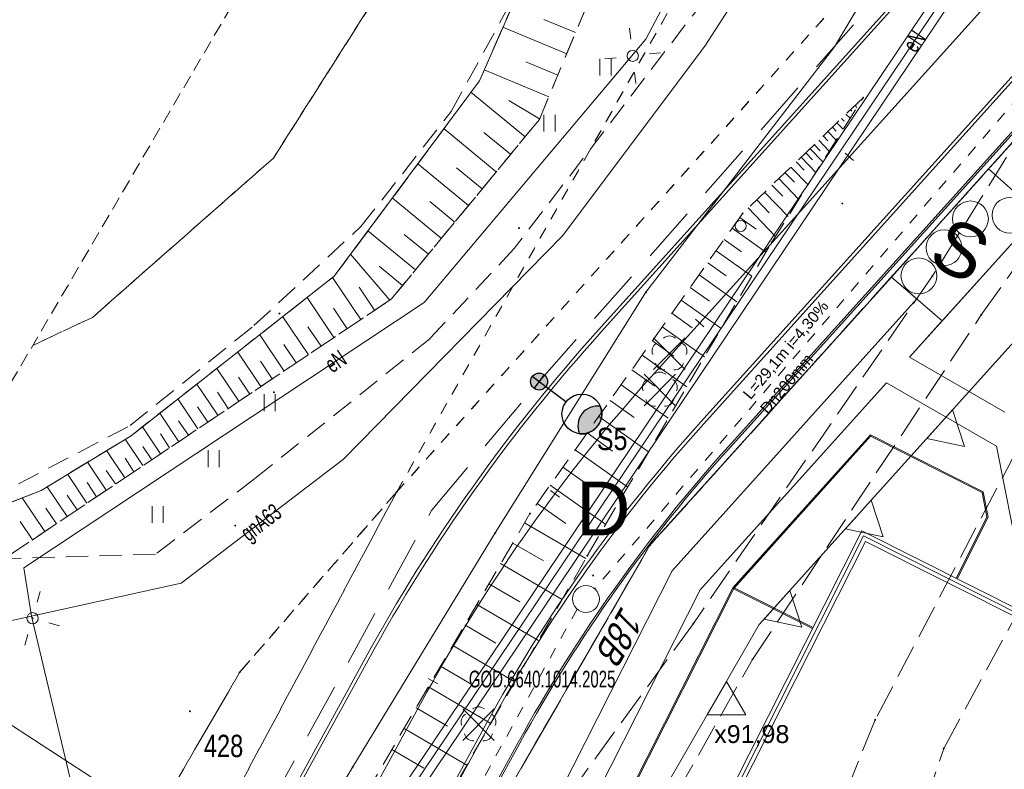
# Model space of a CAD drawing. Header units: metres. Extents: x 6541766 to 6542290, y 5894743 to 5895338.
# Tile 22 of 78: x 6541874 to 6541917, y 5895150 to 5895183. Entities that reach past the tile are written whole.
import ezdxf
from ezdxf.enums import TextEntityAlignment as Align

# ---------------------------------------------------------------- set-up
doc = ezdxf.new("R2010")
doc.units = ezdxf.units.M
for name, pattern in [('0.5_0.5', [1, 0.5, -0.5]), ('1.0_0.5', [1.5, 1, -0.5]), ('1.5_0.5', [2, 1.5, -0.5]), ('2', [0.9, 0.6, -0.3]), ('DASHED', [0.75, 0.5, -0.25]), ('egkk-500', [2, 1.5, -0.5]), ('egug-500', [1, 0.5, -0.5])]:
    doc.linetypes.add(name, pattern=pattern)
for name, color, linetype in [('000 Inne (niezydentyfikowane)', 7, 'Continuous'), ('211-numer działki ewidencyjnej', 7, 'Continuous'), ('217-kontur klasyfikacyjny', 7, 'Continuous'), ('218-kontur użytku gruntowego', 7, 'Continuous'), ('219-działka ewidencyjna', 7, 'Continuous'), ('238-Punkt adresowy', 7, 'Continuous'), ('_dr_krawężnik wystający 15x30', 214, 'Continuous'), ('_rozbiórki', 1, 'Continuous'), ('C-DROGI-SYTUACJA', 7, 'Continuous'), ('inny obiekt sportowy', 7, 'Continuous'), ('jezdnia', 7, 'Continuous'), ('ogrodzenie trwałe', 7, 'Continuous'), ('plac sportowy', 7, 'Continuous'), ('przewód elektroenergetyczny podziemny', 7, 'Continuous'), ('przewód elektroenergetyczny podziemny-Atr1', 7, 'Continuous'), ('przewód gazowy', 7, 'Continuous'), ('przewód gazowy-Atr1', 7, 'Continuous'), ('skarpa nieumocniona', 7, 'Continuous'), ('trawnik', 7, 'Continuous'), ('Zakres', 7, 'Continuous'), ('Zakres-Atr18', 7, 'Continuous')]:
    doc.layers.add(name, color=color, linetype=linetype)
for name, color, linetype, lineweight in [('_dr_obrzeże 8x30', 210, 'Continuous', 30), ('_dr_ścieki kd', 36, 'Continuous', 30), ('A-BALKONY', 7, 'Continuous', 9), ('A-BUDYNKI', 1, 'Continuous', 30), ('A-OPIS', 4, 'Continuous', 20), ('A-OZNACZENIA', 7, 'Continuous', 15), ('A-PZT', 4, 'Continuous', 9), ('A-WIDOK', 8, 'Continuous', 9), ('IE - Kable projektowane', 1, 'DASHED', 20), ('IE - podklad', 8, 'Continuous', 9), ('IE - rury ochronne', 5, 'Continuous', 9), ('IE - SŁUP', 1, 'Continuous', 30), ('IE - SŁUP 150W', 1, 'Continuous', 30)]:
    doc.layers.add(name, color=color, linetype=linetype, lineweight=lineweight)
doc.layers.add('A-ZIELŃ - PROJ -B', color=7, linetype='Continuous', lineweight=13, true_color=0x91c200)
doc.styles.add('ARIAL', font='arial.ttf')
doc.styles.add('MtXpl_Arial18', font='arial.ttf', dxfattribs={"height": 0.2})
doc.styles.add('MtXpl_Arial19', font='arial.ttf', dxfattribs={"height": 0.2})
doc.styles.add('MtXpl_Arial45', font='arial.ttf', dxfattribs={"height": 0.2})
doc.styles.add('MtXpl_Arial63', font='arial.ttf', dxfattribs={"height": 0.2})
doc.styles.add('MtXpl_Arial70', font='arial.ttf', dxfattribs={"height": 0.2})
doc.linetypes.add('902-500', pattern='A,3.75,0,[1,ksztalty.shx,S=0.5,R=0,X=0,Y=0],3.75', length=7.5)

# ---------------------------------------------------------------- blocks, each defined once
blk = doc.blocks.new('blok - sanitarne pzt chelmza ng')
at = {"layer": '_dr_ścieki kd', "linetype": '0.5_0.5', "lineweight": 9}
for p, q in [((6542418.155, 5895179.911), (6542399.189, 5895157.884)), ((6542398.406, 5895156.975), (6542384.905, 5895132.556))]:
    blk.add_line(p, q, dxfattribs=at)
at = {"layer": '_dr_ścieki kd', "lineweight": 9}
blk.add_circle((6542398.798, 5895157.429), 0.6, dxfattribs=at)
at = {"layer": '_rozbiórki', "lineweight": 9}
for p, q in [((6542401.823, 5895169.097), (6542403.237, 5895167.683)), ((6542403.237, 5895169.097), (6542401.823, 5895167.683)), ((6542401.393, 5895167.477), (6542402.807, 5895166.063)), ((6542402.807, 5895167.477), (6542401.393, 5895166.063)), ((6542393.293, 5895152.517), (6542394.707, 5895151.103)), ((6542394.707, 5895152.517), (6542393.293, 5895151.103))]:
    blk.add_line(p, q, dxfattribs=at)
at = {"layer": 'przewód elektroenergetyczny podziemny', "color": 1, "linetype": 'Continuous', "lineweight": 9}
for p, q in [((6542401.47, 5895182.45), (6542416.82, 5895211.5)), ((6542389.2, 5895146.27), (6542420.41, 5895192.72)), ((6542391.58, 5895170.69), (6542401.47, 5895182.45)), ((6542373.69, 5895158.82), (6542391.58, 5895170.69)), ((6542374.03, 5895156.66), (6542373.69, 5895158.82)), ((6542376.7, 5895145.43), (6542374.03, 5895156.66)), ((6542366.536, 5895156.059), (6542381.79, 5895146.18))]:
    blk.add_line(p, q, dxfattribs=at)
at = {"layer": 'przewód gazowy', "color": 52, "linetype": 'Continuous', "lineweight": 9}
for p, q in [((6542404.11, 5895182.14), (6542411.1, 5895193.03)), ((6542397.75, 5895173.67), (6542404.11, 5895182.14)), ((6542387.97, 5895163.68), (6542397.75, 5895173.67)), ((6542380.72, 5895158.13), (6542387.97, 5895163.68)), ((6542365.812, 5895154.857), (6542380.72, 5895158.13))]:
    blk.add_line(p, q, dxfattribs=at)
at = {"layer": '_dr_ścieki kd', "linetype": '0.5_0.5', "lineweight": 9}
for s, style, p in [('L=29,1m i=4,30%', 'MtXpl_Arial18', (6542406.15, 5895166.309)), ('Dn200mm', 'MtXpl_Arial19', (6542406.917, 5895165.662))]:
    blk.add_text(s, height=0.5, rotation=49.9893, dxfattribs=dict(at, style=style)).set_placement(p)
at = {"layer": 'przewód elektroenergetyczny podziemny-Atr1', "color": 1, "lineweight": 9, "width": 0.667}
for rotation, p in [(56.103, (6542413.22, 5895182.01)), (56.103, (6542413.22, 5895182.01)), (33.564, (6542387.26, 5895167.82))]:
    blk.add_text('eN', height=0.75, rotation=rotation, dxfattribs=at).set_placement(p, align=Align.MIDDLE_LEFT)
at = {"layer": 'przewód gazowy-Atr1', "color": 40, "lineweight": 9, "width": 0.667}
blk.add_text('gnA63', height=0.75, rotation=37.435, dxfattribs=at).set_placement((6542383.51, 5895160.27), align=Align.MIDDLE_LEFT)
blk = doc.blocks.new('blok - podklad szary rfqfqw')
at = {"color": 8, "lineweight": 9}
for p, q in [((6541917.87, 5895185.315), (6541901.708, 5895167.359)), ((6541891.698, 5895153.257), (6541856.923, 5895089.868))]:
    blk.add_line(p, q, dxfattribs=at)
at = {"color": 8, "linetype": 'Continuous', "lineweight": 9}
for p, q in [((6541900.806, 5895182.455), (6541900.749, 5895182.951)), ((6541901.636, 5895181.794), (6541902.132, 5895181.85)), ((6541899.419, 5895180.829), (6541899.419, 5895181.579)), ((6541900.145, 5895181.625), (6541899.649, 5895181.569)), ((6541899.919, 5895180.829), (6541899.919, 5895181.579)), ((6541900.975, 5895180.964), (6541901.031, 5895180.468)), ((6541896.919, 5895178.329), (6541896.919, 5895179.079)), ((6541897.419, 5895178.329), (6541897.419, 5895179.079)), ((6541884.419, 5895165.829), (6541884.419, 5895166.579)), ((6541884.919, 5895165.829), (6541884.919, 5895166.579)), ((6541881.919, 5895163.329), (6541881.919, 5895164.079)), ((6541882.419, 5895163.329), (6541882.419, 5895164.079)), ((6541879.419, 5895160.829), (6541879.419, 5895161.579)), ((6541879.919, 5895160.829), (6541879.919, 5895161.579)), ((6541874.287, 5895157.29), (6541874.425, 5895157.77)), ((6541874.801, 5895156.362), (6541875.281, 5895156.224)), ((6541873.873, 5895155.848), (6541873.735, 5895155.368))]:
    blk.add_line(p, q, dxfattribs=at)
at = {"color": 8, "linetype": 'ByBlock', "lineweight": 9}
for p, q in [((6541910.749, 5895177.029), (6541910.377, 5895177.364)), ((6541904.059, 5895169.596), (6541903.687, 5895169.931)), ((6541897.616, 5895161.984), (6541897.215, 5895162.284)), ((6541892.191, 5895153.632), (6541891.755, 5895153.876))]:
    blk.add_line(p, q, dxfattribs=at)
at = {"color": 8, "linetype": 'Continuous', "lineweight": 9}
for centre in [(6541900.89, 5895181.71), (6541905.71, 5895174.11), (6541874.08, 5895156.57)]:
    blk.add_circle(centre, 0.25, dxfattribs=at)
for centre, start, end in [((6541902.53, 5895168.79), 49.272, 130.728), ((6541902.15, 5895168.514), 121.308, 202.548), ((6541902.91, 5895168.514), 337.452, 58.692), ((6541902.295, 5895168.066), 193.221, 274.871), ((6541902.765, 5895168.066), 265.129, 346.779), ((6541901.72, 5895166.894), 121.308, 202.548), ((6541902.1, 5895167.17), 49.272, 130.728), ((6541902.48, 5895166.894), 337.452, 58.692), ((6541901.865, 5895166.446), 193.221, 274.871), ((6541902.335, 5895166.446), 265.129, 346.779), ((6541893.62, 5895151.934), 121.308, 202.548), ((6541894, 5895152.21), 49.272, 130.728), ((6541894.38, 5895151.934), 337.452, 58.692), ((6541893.765, 5895151.486), 193.221, 274.871), ((6541894.235, 5895151.486), 265.129, 346.779)]:
    blk.add_arc(centre, 0.4, start, end, dxfattribs=at)
at = {"color": 8, "linetype": 'Continuous', "lineweight": 9, "extrusion": (0, 0, -1)}
for points in [[(-6541911.148, 5895179.808), (-6541911.148, 5895179.872), (-6541911.135, 5895179.84)], [(-6541911.148, 5895179.872), (-6541911.18, 5895179.795), (-6541911.18, 5895179.885)], [(-6541911.148, 5895179.872), (-6541911.148, 5895179.808), (-6541911.18, 5895179.795)], [(-6541911.18, 5895179.885), (-6541911.18, 5895179.795), (-6541911.212, 5895179.808)], [(-6541911.18, 5895179.885), (-6541911.212, 5895179.808), (-6541911.212, 5895179.872)], [(-6541911.212, 5895179.872), (-6541911.212, 5895179.808), (-6541911.225, 5895179.84)], [(-6541910.218, 5895175.078), (-6541910.218, 5895175.142), (-6541910.205, 5895175.11)], [(-6541910.218, 5895175.142), (-6541910.25, 5895175.065), (-6541910.25, 5895175.155)], [(-6541910.218, 5895175.142), (-6541910.218, 5895175.078), (-6541910.25, 5895175.065)], [(-6541910.25, 5895175.155), (-6541910.25, 5895175.065), (-6541910.282, 5895175.078)], [(-6541910.25, 5895175.155), (-6541910.282, 5895175.078), (-6541910.282, 5895175.142)], [(-6541910.282, 5895175.142), (-6541910.282, 5895175.078), (-6541910.295, 5895175.11)], [(-6541905.768, 5895174.638), (-6541905.768, 5895174.702), (-6541905.755, 5895174.67)], [(-6541905.768, 5895174.702), (-6541905.8, 5895174.625), (-6541905.8, 5895174.715)], [(-6541905.768, 5895174.702), (-6541905.768, 5895174.638), (-6541905.8, 5895174.625)], [(-6541905.8, 5895174.715), (-6541905.8, 5895174.625), (-6541905.832, 5895174.638)], [(-6541905.8, 5895174.715), (-6541905.832, 5895174.638), (-6541905.832, 5895174.702)], [(-6541905.832, 5895174.702), (-6541905.832, 5895174.638), (-6541905.845, 5895174.67)], [(-6541895.778, 5895173.978), (-6541895.778, 5895174.042), (-6541895.765, 5895174.01)], [(-6541895.778, 5895174.042), (-6541895.81, 5895173.965), (-6541895.81, 5895174.055)], [(-6541895.778, 5895174.042), (-6541895.778, 5895173.978), (-6541895.81, 5895173.965)], [(-6541895.81, 5895174.055), (-6541895.81, 5895173.965), (-6541895.842, 5895173.978)], [(-6541895.81, 5895174.055), (-6541895.842, 5895173.978), (-6541895.842, 5895174.042)], [(-6541895.842, 5895174.042), (-6541895.842, 5895173.978), (-6541895.855, 5895174.01)], [(-6541907.068, 5895173.348), (-6541907.068, 5895173.412), (-6541907.055, 5895173.38)], [(-6541907.068, 5895173.412), (-6541907.1, 5895173.335), (-6541907.1, 5895173.425)], [(-6541907.068, 5895173.412), (-6541907.068, 5895173.348), (-6541907.1, 5895173.335)], [(-6541907.1, 5895173.425), (-6541907.1, 5895173.335), (-6541907.132, 5895173.348)], [(-6541907.1, 5895173.425), (-6541907.132, 5895173.348), (-6541907.132, 5895173.412)], [(-6541907.132, 5895173.412), (-6541907.132, 5895173.348), (-6541907.145, 5895173.38)], [(-6541914.248, 5895171.838), (-6541914.248, 5895171.902), (-6541914.235, 5895171.87)], [(-6541914.248, 5895171.902), (-6541914.28, 5895171.825), (-6541914.28, 5895171.915)], [(-6541914.248, 5895171.902), (-6541914.248, 5895171.838), (-6541914.28, 5895171.825)], [(-6541914.28, 5895171.915), (-6541914.28, 5895171.825), (-6541914.312, 5895171.838)], [(-6541914.28, 5895171.915), (-6541914.312, 5895171.838), (-6541914.312, 5895171.902)], [(-6541914.312, 5895171.902), (-6541914.312, 5895171.838), (-6541914.325, 5895171.87)], [(-6541901.448, 5895171.108), (-6541901.448, 5895171.172), (-6541901.435, 5895171.14)], [(-6541901.448, 5895171.172), (-6541901.48, 5895171.095), (-6541901.48, 5895171.185)], [(-6541901.448, 5895171.172), (-6541901.448, 5895171.108), (-6541901.48, 5895171.095)], [(-6541901.48, 5895171.185), (-6541901.48, 5895171.095), (-6541901.512, 5895171.108)], [(-6541901.48, 5895171.185), (-6541901.512, 5895171.108), (-6541901.512, 5895171.172)], [(-6541901.512, 5895171.172), (-6541901.512, 5895171.108), (-6541901.525, 5895171.14)], [(-6541885.078, 5895170.158), (-6541885.078, 5895170.222), (-6541885.065, 5895170.19)], [(-6541885.078, 5895170.222), (-6541885.11, 5895170.145), (-6541885.11, 5895170.235)], [(-6541885.078, 5895170.222), (-6541885.078, 5895170.158), (-6541885.11, 5895170.145)], [(-6541885.11, 5895170.235), (-6541885.11, 5895170.145), (-6541885.142, 5895170.158)], [(-6541885.11, 5895170.235), (-6541885.142, 5895170.158), (-6541885.142, 5895170.222)], [(-6541885.142, 5895170.222), (-6541885.142, 5895170.158), (-6541885.155, 5895170.19)], [(-6541916.428, 5895170.098), (-6541916.428, 5895170.162), (-6541916.415, 5895170.13)], [(-6541916.428, 5895170.162), (-6541916.46, 5895170.085), (-6541916.46, 5895170.175)], [(-6541916.428, 5895170.162), (-6541916.428, 5895170.098), (-6541916.46, 5895170.085)], [(-6541916.46, 5895170.175), (-6541916.46, 5895170.085), (-6541916.492, 5895170.098)], [(-6541916.46, 5895170.175), (-6541916.492, 5895170.098), (-6541916.492, 5895170.162)], [(-6541916.492, 5895170.162), (-6541916.492, 5895170.098), (-6541916.505, 5895170.13)], [(-6541902.495, 5895168.355), (-6541902.495, 5895168.425), (-6541902.48, 5895168.39)], [(-6541902.495, 5895168.425), (-6541902.53, 5895168.34), (-6541902.53, 5895168.44)], [(-6541902.495, 5895168.425), (-6541902.495, 5895168.355), (-6541902.53, 5895168.34)], [(-6541902.53, 5895168.44), (-6541902.53, 5895168.34), (-6541902.565, 5895168.355)], [(-6541902.53, 5895168.44), (-6541902.565, 5895168.355), (-6541902.565, 5895168.425)], [(-6541902.565, 5895168.425), (-6541902.565, 5895168.355), (-6541902.58, 5895168.39)], [(-6541902.065, 5895166.735), (-6541902.065, 5895166.805), (-6541902.05, 5895166.77)], [(-6541902.065, 5895166.805), (-6541902.1, 5895166.72), (-6541902.1, 5895166.82)], [(-6541902.065, 5895166.805), (-6541902.065, 5895166.735), (-6541902.1, 5895166.72)], [(-6541902.1, 5895166.82), (-6541902.1, 5895166.72), (-6541902.135, 5895166.735)], [(-6541902.1, 5895166.82), (-6541902.135, 5895166.735), (-6541902.135, 5895166.805)], [(-6541902.135, 5895166.805), (-6541902.135, 5895166.735), (-6541902.15, 5895166.77)], [(-6541884.828, 5895166.638), (-6541884.828, 5895166.702), (-6541884.815, 5895166.67)], [(-6541884.828, 5895166.702), (-6541884.86, 5895166.625), (-6541884.86, 5895166.715)], [(-6541884.828, 5895166.702), (-6541884.828, 5895166.638), (-6541884.86, 5895166.625)], [(-6541884.86, 5895166.715), (-6541884.86, 5895166.625), (-6541884.892, 5895166.638)], [(-6541884.86, 5895166.715), (-6541884.892, 5895166.638), (-6541884.892, 5895166.702)], [(-6541884.892, 5895166.702), (-6541884.892, 5895166.638), (-6541884.905, 5895166.67)], [(-6541890.318, 5895162.188), (-6541890.318, 5895162.252), (-6541890.305, 5895162.22)], [(-6541890.318, 5895162.252), (-6541890.35, 5895162.175), (-6541890.35, 5895162.265)], [(-6541890.318, 5895162.252), (-6541890.318, 5895162.188), (-6541890.35, 5895162.175)], [(-6541890.35, 5895162.265), (-6541890.35, 5895162.175), (-6541890.382, 5895162.188)], [(-6541890.35, 5895162.265), (-6541890.382, 5895162.188), (-6541890.382, 5895162.252)], [(-6541890.382, 5895162.252), (-6541890.382, 5895162.188), (-6541890.395, 5895162.22)], [(-6541896.268, 5895161.218), (-6541896.268, 5895161.282), (-6541896.255, 5895161.25)], [(-6541896.268, 5895161.282), (-6541896.3, 5895161.205), (-6541896.3, 5895161.295)], [(-6541896.268, 5895161.282), (-6541896.268, 5895161.218), (-6541896.3, 5895161.205)], [(-6541896.3, 5895161.295), (-6541896.3, 5895161.205), (-6541896.332, 5895161.218)], [(-6541896.3, 5895161.295), (-6541896.332, 5895161.218), (-6541896.332, 5895161.282)], [(-6541896.332, 5895161.282), (-6541896.332, 5895161.218), (-6541896.345, 5895161.25)], [(-6541883.098, 5895160.678), (-6541883.098, 5895160.742), (-6541883.085, 5895160.71)], [(-6541883.098, 5895160.742), (-6541883.13, 5895160.665), (-6541883.13, 5895160.755)], [(-6541883.098, 5895160.742), (-6541883.098, 5895160.678), (-6541883.13, 5895160.665)], [(-6541883.13, 5895160.755), (-6541883.13, 5895160.665), (-6541883.162, 5895160.678)], [(-6541883.13, 5895160.755), (-6541883.162, 5895160.678), (-6541883.162, 5895160.742)], [(-6541883.162, 5895160.742), (-6541883.162, 5895160.678), (-6541883.175, 5895160.71)], [(-6541894.718, 5895160.348), (-6541894.718, 5895160.412), (-6541894.705, 5895160.38)], [(-6541894.718, 5895160.412), (-6541894.75, 5895160.335), (-6541894.75, 5895160.425)], [(-6541894.718, 5895160.412), (-6541894.718, 5895160.348), (-6541894.75, 5895160.335)], [(-6541894.75, 5895160.425), (-6541894.75, 5895160.335), (-6541894.782, 5895160.348)], [(-6541894.75, 5895160.425), (-6541894.782, 5895160.348), (-6541894.782, 5895160.412)], [(-6541894.782, 5895160.412), (-6541894.782, 5895160.348), (-6541894.795, 5895160.38)], [(-6541901.628, 5895159.798), (-6541901.628, 5895159.862), (-6541901.615, 5895159.83)], [(-6541901.628, 5895159.862), (-6541901.66, 5895159.785), (-6541901.66, 5895159.875)], [(-6541901.628, 5895159.862), (-6541901.628, 5895159.798), (-6541901.66, 5895159.785)], [(-6541901.66, 5895159.875), (-6541901.66, 5895159.785), (-6541901.692, 5895159.798)], [(-6541901.66, 5895159.875), (-6541901.692, 5895159.798), (-6541901.692, 5895159.862)], [(-6541901.692, 5895159.862), (-6541901.692, 5895159.798), (-6541901.705, 5895159.83)], [(-6541898.828, 5895159.328), (-6541898.828, 5895159.392), (-6541898.815, 5895159.36)], [(-6541898.828, 5895159.392), (-6541898.86, 5895159.315), (-6541898.86, 5895159.405)], [(-6541898.828, 5895159.392), (-6541898.828, 5895159.328), (-6541898.86, 5895159.315)], [(-6541898.86, 5895159.405), (-6541898.86, 5895159.315), (-6541898.892, 5895159.328)], [(-6541898.86, 5895159.405), (-6541898.892, 5895159.328), (-6541898.892, 5895159.392)], [(-6541898.892, 5895159.392), (-6541898.892, 5895159.328), (-6541898.905, 5895159.36)], [(-6541899.088, 5895158.448), (-6541899.088, 5895158.512), (-6541899.075, 5895158.48)], [(-6541899.088, 5895158.512), (-6541899.12, 5895158.435), (-6541899.12, 5895158.525)], [(-6541899.088, 5895158.512), (-6541899.088, 5895158.448), (-6541899.12, 5895158.435)], [(-6541899.12, 5895158.525), (-6541899.12, 5895158.435), (-6541899.152, 5895158.448)], [(-6541899.12, 5895158.525), (-6541899.152, 5895158.448), (-6541899.152, 5895158.512)], [(-6541899.152, 5895158.512), (-6541899.152, 5895158.448), (-6541899.165, 5895158.48)], [(-6541874.048, 5895156.538), (-6541874.048, 5895156.602), (-6541874.035, 5895156.57)], [(-6541874.048, 5895156.602), (-6541874.08, 5895156.525), (-6541874.08, 5895156.615)], [(-6541874.048, 5895156.602), (-6541874.048, 5895156.538), (-6541874.08, 5895156.525)], [(-6541874.08, 5895156.615), (-6541874.08, 5895156.525), (-6541874.112, 5895156.538)], [(-6541874.08, 5895156.615), (-6541874.112, 5895156.538), (-6541874.112, 5895156.602)], [(-6541874.112, 5895156.602), (-6541874.112, 5895156.538), (-6541874.125, 5895156.57)], [(-6541903.568, 5895156.308), (-6541903.568, 5895156.372), (-6541903.555, 5895156.34)], [(-6541903.568, 5895156.372), (-6541903.6, 5895156.295), (-6541903.6, 5895156.385)], [(-6541903.568, 5895156.372), (-6541903.568, 5895156.308), (-6541903.6, 5895156.295)], [(-6541903.6, 5895156.385), (-6541903.6, 5895156.295), (-6541903.632, 5895156.308)], [(-6541903.6, 5895156.385), (-6541903.632, 5895156.308), (-6541903.632, 5895156.372)], [(-6541903.632, 5895156.372), (-6541903.632, 5895156.308), (-6541903.645, 5895156.34)], [(-6541906.208, 5895154.698), (-6541906.208, 5895154.762), (-6541906.195, 5895154.73)], [(-6541906.208, 5895154.762), (-6541906.24, 5895154.685), (-6541906.24, 5895154.775)], [(-6541906.208, 5895154.762), (-6541906.208, 5895154.698), (-6541906.24, 5895154.685)], [(-6541906.24, 5895154.775), (-6541906.24, 5895154.685), (-6541906.272, 5895154.698)], [(-6541906.24, 5895154.775), (-6541906.272, 5895154.698), (-6541906.272, 5895154.762)], [(-6541906.272, 5895154.762), (-6541906.272, 5895154.698), (-6541906.285, 5895154.73)], [(-6541883.298, 5895154.118), (-6541883.298, 5895154.182), (-6541883.285, 5895154.15)], [(-6541883.298, 5895154.182), (-6541883.33, 5895154.105), (-6541883.33, 5895154.195)], [(-6541883.298, 5895154.182), (-6541883.298, 5895154.118), (-6541883.33, 5895154.105)], [(-6541883.33, 5895154.195), (-6541883.33, 5895154.105), (-6541883.362, 5895154.118)], [(-6541883.33, 5895154.195), (-6541883.362, 5895154.118), (-6541883.362, 5895154.182)], [(-6541883.362, 5895154.182), (-6541883.362, 5895154.118), (-6541883.375, 5895154.15)], [(-6541881.078, 5895152.378), (-6541881.078, 5895152.442), (-6541881.065, 5895152.41)], [(-6541881.078, 5895152.442), (-6541881.11, 5895152.365), (-6541881.11, 5895152.455)], [(-6541881.078, 5895152.442), (-6541881.078, 5895152.378), (-6541881.11, 5895152.365)], [(-6541881.11, 5895152.455), (-6541881.11, 5895152.365), (-6541881.142, 5895152.378)], [(-6541881.11, 5895152.455), (-6541881.142, 5895152.378), (-6541881.142, 5895152.442)], [(-6541881.142, 5895152.442), (-6541881.142, 5895152.378), (-6541881.155, 5895152.41)], [(-6541893.965, 5895151.775), (-6541893.965, 5895151.845), (-6541893.95, 5895151.81)], [(-6541893.965, 5895151.845), (-6541894, 5895151.76), (-6541894, 5895151.86)], [(-6541893.965, 5895151.845), (-6541893.965, 5895151.775), (-6541894, 5895151.76)], [(-6541894, 5895151.86), (-6541894, 5895151.76), (-6541894.035, 5895151.775)], [(-6541894, 5895151.86), (-6541894.035, 5895151.775), (-6541894.035, 5895151.845)], [(-6541894.035, 5895151.845), (-6541894.035, 5895151.775), (-6541894.05, 5895151.81)], [(-6541911.688, 5895151.998), (-6541911.688, 5895152.062), (-6541911.675, 5895152.03)], [(-6541911.688, 5895152.062), (-6541911.72, 5895151.985), (-6541911.72, 5895152.075)], [(-6541911.688, 5895152.062), (-6541911.688, 5895151.998), (-6541911.72, 5895151.985)], [(-6541911.72, 5895152.075), (-6541911.72, 5895151.985), (-6541911.752, 5895151.998)], [(-6541911.72, 5895152.075), (-6541911.752, 5895151.998), (-6541911.752, 5895152.062)], [(-6541911.752, 5895152.062), (-6541911.752, 5895151.998), (-6541911.765, 5895152.03)], [(-6541914.748, 5895150.718), (-6541914.748, 5895150.782), (-6541914.735, 5895150.75)], [(-6541914.748, 5895150.782), (-6541914.78, 5895150.705), (-6541914.78, 5895150.795)], [(-6541914.748, 5895150.782), (-6541914.748, 5895150.718), (-6541914.78, 5895150.705)], [(-6541914.78, 5895150.795), (-6541914.78, 5895150.705), (-6541914.812, 5895150.718)], [(-6541914.78, 5895150.795), (-6541914.812, 5895150.718), (-6541914.812, 5895150.782)], [(-6541914.812, 5895150.782), (-6541914.812, 5895150.718), (-6541914.825, 5895150.75)], [(-6541888.348, 5895149.888), (-6541888.348, 5895149.952), (-6541888.335, 5895149.92)], [(-6541888.348, 5895149.952), (-6541888.38, 5895149.875), (-6541888.38, 5895149.965)], [(-6541888.348, 5895149.952), (-6541888.348, 5895149.888), (-6541888.38, 5895149.875)], [(-6541888.38, 5895149.965), (-6541888.38, 5895149.875), (-6541888.412, 5895149.888)], [(-6541888.38, 5895149.965), (-6541888.412, 5895149.888), (-6541888.412, 5895149.952)], [(-6541888.412, 5895149.952), (-6541888.412, 5895149.888), (-6541888.425, 5895149.92)]]:
    blk.add_solid(points, dxfattribs=at)
at = {"layer": '000 Inne (niezydentyfikowane)', "color": 8, "linetype": 'Continuous', "lineweight": 9}
for p, q in [((6541898.34, 5895182.75), (6541896.92, 5895183.34)), ((6541897.94, 5895181.8), (6541895.09, 5895182.99)), ((6541897.54, 5895180.84), (6541896.11, 5895181.44)), ((6541897.14, 5895179.87), (6541894.25, 5895181.08)), ((6541896.08, 5895178.09), (6541893.66, 5895180.08)), ((6541896.73, 5895178.9), (6541895.36, 5895179.71)), ((6541910.41, 5895179.1), (6541910.6, 5895178.92)), ((6541910.62, 5895179.3), (6541910.68, 5895179.23)), ((6541910.82, 5895179.49), (6541910.9, 5895179.4)), ((6541910.01, 5895178.72), (6541910.29, 5895178.43)), ((6541910.21, 5895178.91), (6541910.33, 5895178.79)), ((6541894.79, 5895176.53), (6541892.46, 5895178.45)), ((6541895.43, 5895177.31), (6541894.24, 5895178.28)), ((6541909.6, 5895178.33), (6541909.98, 5895177.94)), ((6541909.81, 5895178.52), (6541909.97, 5895178.35)), ((6541909.2, 5895177.94), (6541909.67, 5895177.45)), ((6541909.4, 5895178.13), (6541909.61, 5895177.91)), ((6541908.62, 5895177.38), (6541908.92, 5895177.06)), ((6541908.81, 5895177.56), (6541909.37, 5895176.98)), ((6541909, 5895177.74), (6541909.26, 5895177.47)), ((6541893.55, 5895175.02), (6541891.29, 5895176.88)), ((6541908.19, 5895176.97), (6541908.55, 5895176.6)), ((6541908.41, 5895177.18), (6541909.07, 5895176.5)), ((6541894.17, 5895175.77), (6541893.02, 5895176.71)), ((6541907.69, 5895176.49), (6541908.11, 5895176.06)), ((6541907.95, 5895176.74), (6541908.72, 5895175.94)), ((6541907.41, 5895176.22), (6541908.31, 5895175.29)), ((6541906.78, 5895175.61), (6541907.83, 5895174.53)), ((6541907.11, 5895175.93), (6541907.59, 5895175.43)), ((6541892.34, 5895173.55), (6541890.15, 5895175.36)), ((6541892.94, 5895174.28), (6541891.83, 5895175.2)), ((6541906.43, 5895175.27), (6541906.99, 5895174.69)), ((6541906.05, 5895174.91), (6541907.26, 5895173.64)), ((6541905.67, 5895174.48), (6541906.4, 5895173.96)), ((6541891.18, 5895172.14), (6541889.06, 5895173.88)), ((6541905.33, 5895174), (6541906.84, 5895172.93)), ((6541891.76, 5895172.84), (6541890.68, 5895173.73)), ((6541904.97, 5895173.5), (6541905.75, 5895172.95)), ((6541904.61, 5895172.99), (6541906.21, 5895171.86)), ((6541890.04, 5895170.79), (6541888.29, 5895172.85)), ((6541890.61, 5895171.45), (6541889.57, 5895172.31)), ((6541904.24, 5895172.46), (6541905.06, 5895171.88)), ((6541888.74, 5895169.92), (6541887.48, 5895171.8)), ((6541903.85, 5895171.92), (6541905.54, 5895170.72)), ((6541889.36, 5895170.34), (6541888.67, 5895171.37)), ((6541903.46, 5895171.36), (6541904.32, 5895170.75)), ((6541887.54, 5895169.12), (6541886.34, 5895170.91)), ((6541903.05, 5895170.79), (6541904.83, 5895169.53)), ((6541888.14, 5895169.51), (6541887.52, 5895170.43)), ((6541886.4, 5895168.35), (6541885.26, 5895170.05)), ((6541902.64, 5895170.2), (6541903.55, 5895169.55)), ((6541886.97, 5895168.73), (6541886.38, 5895169.6)), ((6541902.21, 5895169.59), (6541904.09, 5895168.26)), ((6541885.32, 5895167.62), (6541884.23, 5895169.24)), ((6541901.77, 5895168.97), (6541902.73, 5895168.29)), ((6541885.85, 5895167.98), (6541885.3, 5895168.81)), ((6541884.28, 5895166.93), (6541883.25, 5895168.47)), ((6541901.31, 5895168.33), (6541903.3, 5895166.92)), ((6541883.3, 5895166.27), (6541882.31, 5895167.74)), ((6541884.79, 5895167.27), (6541884.26, 5895168.06)), ((6541900.85, 5895167.67), (6541901.87, 5895166.95)), ((6541883.79, 5895166.59), (6541883.28, 5895167.35)), ((6541882.36, 5895165.64), (6541881.42, 5895167.04)), ((6541900.37, 5895167), (6541902.47, 5895165.51)), ((6541881.47, 5895165.04), (6541880.57, 5895166.37)), ((6541882.82, 5895165.95), (6541882.34, 5895166.67)), ((6541881.91, 5895165.33), (6541881.45, 5895166.02)), ((6541899.88, 5895166.3), (6541900.96, 5895165.54)), ((6541880.61, 5895164.46), (6541879.76, 5895165.74)), ((6541899.37, 5895165.59), (6541901.59, 5895164.01)), ((6541879.8, 5895163.92), (6541878.99, 5895165.13)), ((6541881.04, 5895164.75), (6541880.6, 5895165.4)), ((6541879.01, 5895163.39), (6541878.22, 5895164.57)), ((6541880.2, 5895164.19), (6541879.79, 5895164.81)), ((6541898.85, 5895164.85), (6541899.99, 5895164.04)), ((6541879.41, 5895163.65), (6541879.01, 5895164.24)), ((6541878.2, 5895162.84), (6541877.39, 5895164.06)), ((6541878.61, 5895163.12), (6541878.21, 5895163.72)), ((6541898.32, 5895164.1), (6541900.67, 5895162.43)), ((6541877.37, 5895162.29), (6541876.53, 5895163.54)), ((6541897.77, 5895163.32), (6541898.97, 5895162.47)), ((6541876.51, 5895161.71), (6541875.65, 5895163)), ((6541877.79, 5895162.57), (6541877.37, 5895163.18)), ((6541875.62, 5895161.11), (6541874.73, 5895162.44)), ((6541876.94, 5895162), (6541876.52, 5895162.63)), ((6541897.2, 5895162.52), (6541899.69, 5895160.76)), ((6541874.63, 5895160.45), (6541873.62, 5895161.95)), ((6541876.07, 5895161.41), (6541875.63, 5895162.07)), ((6541875.15, 5895160.79), (6541874.68, 5895161.49)), ((6541896.62, 5895161.7), (6541897.9, 5895160.8)), ((6541874.08, 5895160.07), (6541873.53, 5895160.89)), ((6541896.06, 5895160.84), (6541898.79, 5895159.24)), ((6541895.53, 5895159.93), (6541896.9, 5895159.13)), ((6541894.99, 5895159.02), (6541897.74, 5895157.41)), ((6541894.46, 5895158.1), (6541895.84, 5895157.3)), ((6541893.92, 5895157.19), (6541896.68, 5895155.57)), ((6541893.39, 5895156.27), (6541894.77, 5895155.46)), ((6541892.85, 5895155.35), (6541895.62, 5895153.72)), ((6541892.31, 5895154.42), (6541893.7, 5895153.61)), ((6541891.76, 5895153.5), (6541894.55, 5895151.87)), ((6541891.22, 5895152.57), (6541892.62, 5895151.75)), ((6541890.68, 5895151.64), (6541893.48, 5895150)), ((6541890.13, 5895150.7), (6541891.56, 5895149.87))]:
    blk.add_line(p, q, dxfattribs=at)
at = {"layer": '217-kontur klasyfikacyjny', "color": 8, "linetype": 'egkk-500', "lineweight": 9}
for p, q in [((6541921.87, 5895182.31), (6541901.66, 5895159.83)), ((6541901.66, 5895159.83), (6541885.03, 5895131.05))]:
    blk.add_line(p, q, dxfattribs=at)
at = {"layer": '218-kontur użytku gruntowego', "color": 8, "linetype": 'egug-500', "lineweight": 9}
for p, q in [((6541890.35, 5895162.22), (6541918.16, 5895211.46)), ((6541918.16, 5895211.46), (6541890.35, 5895162.22)), ((6541909.41, 5895183.37), (6541890.35, 5895162.22)), ((6541890.35, 5895162.22), (6541909.41, 5895183.37)), ((6541901.66, 5895159.83), (6541921.87, 5895182.31)), ((6541921.87, 5895182.31), (6541901.66, 5895159.83)), ((6541890.35, 5895162.22), (6541881.39, 5895145.46)), ((6541881.39, 5895145.46), (6541890.35, 5895162.22)), ((6541883.33, 5895154.15), (6541890.35, 5895162.22)), ((6541890.35, 5895162.22), (6541883.33, 5895154.15)), ((6541885.03, 5895131.05), (6541901.66, 5895159.83)), ((6541901.66, 5895159.83), (6541885.03, 5895131.05)), ((6541879.31, 5895147.23), (6541883.33, 5895154.15)), ((6541883.33, 5895154.15), (6541879.31, 5895147.23))]:
    blk.add_line(p, q, dxfattribs=at)
at = {"layer": '219-działka ewidencyjna', "color": 8, "linetype": '0.5_0.5', "lineweight": 9}
for p, q in [((6541918.16, 5895211.46), (6541890.35, 5895162.22)), ((6541890.35, 5895162.22), (6541913.87, 5895188.32)), ((6541901.66, 5895159.83), (6541921.87, 5895182.31)), ((6541890.35, 5895162.22), (6541881.39, 5895145.46)), ((6541890.35, 5895162.22), (6541883.33, 5895154.15)), ((6541885.03, 5895131.05), (6541901.66, 5895159.83)), ((6541883.33, 5895154.15), (6541879.31, 5895147.23))]:
    blk.add_line(p, q, dxfattribs=at)
at = {"layer": '_dr_krawężnik wystający 15x30', "color": 8, "lineweight": 9}
for p, q in [((6541915.424, 5895187.306), (6541899.367, 5895169.466)), ((6541915.54, 5895187.211), (6541899.478, 5895169.366)), ((6541903.938, 5895165.352), (6541920.2, 5895183.419)), ((6541904.049, 5895165.251), (6541920.316, 5895183.324)), ((6541888.937, 5895154.772), (6541854.23, 5895091.508)), ((6541889.068, 5895154.7), (6541854.358, 5895091.43)), ((6541859.488, 5895088.307), (6541894.328, 5895151.814)), ((6541894.328, 5895151.814), (6541894.328, 5895151.814)), ((6541859.617, 5895088.229), (6541894.46, 5895151.742))]:
    blk.add_line(p, q, dxfattribs=at)
for radius in [78.15, 78, 72, 71.85]:
    blk.add_arc((6541957.453, 5895117.184), radius, 138.01071, 151.25096, dxfattribs=at)
at = {"layer": '_dr_obrzeże 8x30', "color": 8, "lineweight": 9}
for p, q in [((6541905.164, 5895164.248), (6541921.481, 5895182.376)), ((6541905.224, 5895164.194), (6541921.543, 5895182.326)), ((6541860.899, 5895087.448), (6541895.775, 5895151.021)), ((6541860.968, 5895087.406), (6541895.845, 5895150.982))]:
    blk.add_line(p, q, dxfattribs=at)
for radius in [70.35, 70.27]:
    blk.add_arc((6541957.453, 5895117.184), radius, 138.01071, 151.25096, dxfattribs=at)
at = {"layer": 'A-BALKONY', "color": 8, "lineweight": 9}
for p, q in [((6541905.361, 5895157.93), (6541911.506, 5895164.765)), ((6541905.403, 5895157.901), (6541911.517, 5895164.703)), ((6541911.506, 5895164.765), (6541916.541, 5895162.225)), ((6541911.517, 5895164.703), (6541916.497, 5895162.191)), ((6541916.497, 5895162.191), (6541916.712, 5895161.094)), ((6541916.541, 5895162.225), (6541916.765, 5895161.087)), ((6541916.712, 5895161.094), (6541915.331, 5895158.355)), ((6541916.765, 5895161.087), (6541915.376, 5895158.333)), ((6541900.114, 5895147.528), (6541905.361, 5895157.93)), ((6541900.181, 5895147.55), (6541905.403, 5895157.901)), ((6541908.921, 5895156.106), (6541905.394, 5895157.885)), ((6541908.943, 5895156.151), (6541905.424, 5895157.926))]:
    blk.add_line(p, q, dxfattribs=at)
at = {"layer": 'A-BUDYNKI', "color": 8, "lineweight": 9}
for p, q in [((6541916.786, 5895176.655), (6541912.441, 5895171.821)), ((6541919.017, 5895174.649), (6541916.786, 5895176.655)), ((6541914.716, 5895169.866), (6541919.017, 5895174.649)), ((6541912.441, 5895171.821), (6541914.716, 5895169.866)), ((6541905.037, 5895148.406), (6541911.126, 5895160.477)), ((6541905.265, 5895148.481), (6541911.201, 5895160.248)), ((6541911.126, 5895160.477), (6541920.947, 5895155.523)), ((6541911.201, 5895160.248), (6541921.022, 5895155.294)), ((6541905.507, 5895148.561), (6541911.28, 5895160.006)), ((6541911.28, 5895160.006), (6541921.102, 5895155.052))]:
    blk.add_line(p, q, dxfattribs=at)
at = {"layer": 'A-OZNACZENIA', "color": 8, "linetype": 'DASHED', "lineweight": 9, "ltscale": 5}
for p, q in [((6541901.66, 5895159.83), (6541921.87, 5895182.31)), ((6541885.03, 5895131.05), (6541901.66, 5895159.83))]:
    blk.add_line(p, q, dxfattribs=at)
at = {"layer": 'A-OZNACZENIA', "color": 8, "lineweight": 9}
for p, q in [((6541906.541, 5895156.285), (6541926.508, 5895178.494)), ((6541906.541, 5895156.285), (6541926.508, 5895178.494)), ((6541890.274, 5895128.132), (6541906.541, 5895156.285)), ((6541890.274, 5895128.132), (6541906.541, 5895156.285))]:
    blk.add_line(p, q, dxfattribs=at)
for points in [[(6541915.712, 5895164.252), (6541914.025, 5895164.609), (6541915.178, 5895165.892)], [(6541912.077, 5895160.21), (6541910.391, 5895160.567), (6541911.543, 5895161.849)], [(6541908.443, 5895156.167), (6541906.756, 5895156.524), (6541907.909, 5895157.807)], [(6541905.934, 5895152.25), (6541904.21, 5895152.251), (6541905.073, 5895153.743)]]:
    blk.add_lwpolyline(points, close=True, dxfattribs=at)
at = {"layer": 'A-PZT', "color": 8, "lineweight": 9}
for p, q in [((6541902.657, 5895158.695), (6541913.578, 5895170.844)), ((6541914.672, 5895169.816), (6541913.249, 5895168.234)), ((6541913.249, 5895168.234), (6541917.505, 5895165.787)), ((6541903.905, 5895157.84), (6541912.224, 5895167.093)), ((6541912.224, 5895167.093), (6541917.144, 5895164.265)), ((6541917.144, 5895164.265), (6541918.193, 5895158.928)), ((6541896.417, 5895146.375), (6541902.657, 5895158.695)), ((6541897.755, 5895145.697), (6541903.905, 5895157.84))]:
    blk.add_line(p, q, dxfattribs=at)
at = {"layer": 'A-WIDOK', "color": 8, "lineweight": 9}
for centre in [(6541915.974, 5895174.422), (6541917.74, 5895174.584), (6541914.798, 5895173.134), (6541913.672, 5895171.874)]:
    blk.add_circle(centre, 0.8, dxfattribs=at)
at = {"layer": 'A-ZIELŃ - PROJ -B', "color": 8, "lineweight": 9}
for p, q in [((6541916.786, 5895176.655), (6541921.87, 5895182.31)), ((6541919.017, 5895174.649), (6541916.786, 5895176.655)), ((6541913.249, 5895168.234), (6541919.017, 5895174.649)), ((6541912.441, 5895171.821), (6541901.66, 5895159.83)), ((6541913.578, 5895170.844), (6541912.441, 5895171.821)), ((6541902.657, 5895158.695), (6541913.578, 5895170.844)), ((6541917.505, 5895165.787), (6541913.249, 5895168.234)), ((6541912.224, 5895167.093), (6541903.905, 5895157.84)), ((6541917.144, 5895164.265), (6541912.224, 5895167.093)), ((6541918.193, 5895158.928), (6541917.144, 5895164.265)), ((6541905.037, 5895148.406), (6541911.126, 5895160.477)), ((6541911.126, 5895160.477), (6541920.947, 5895155.523)), ((6541901.66, 5895159.83), (6541894.456, 5895147.363)), ((6541896.417, 5895146.375), (6541902.657, 5895158.695)), ((6541903.905, 5895157.84), (6541897.756, 5895145.699))]:
    blk.add_line(p, q, dxfattribs=at)
at = {"layer": 'C-DROGI-SYTUACJA', "color": 8, "lineweight": 9}
blk.add_lwpolyline([(6541901.708, 5895167.359, 0.057836), (6541891.698, 5895153.257)], format="xyb", dxfattribs=at)
at = {"layer": 'inny obiekt sportowy', "color": 8, "linetype": '1.0_0.5', "lineweight": 9}
for p, q in [((6541890.61, 5895186.23), (6541884.84, 5895177.14)), ((6541892.78, 5895179.22), (6541895.91, 5895184.95)), ((6541888.75, 5895174.08), (6541892.78, 5895179.22)), ((6541884.84, 5895177.14), (6541876.76, 5895170.02)), ((6541883.97, 5895169.65), (6541888.75, 5895174.08)), ((6541876.76, 5895170.02), (6541874.09, 5895168.765)), ((6541878.44, 5895165.18), (6541883.97, 5895169.65)), ((6541872.13, 5895161.89), (6541878.44, 5895165.18))]:
    blk.add_line(p, q, dxfattribs=at)
at = {"layer": 'jezdnia', "color": 8, "linetype": '1.5_0.5', "lineweight": 9}
for p, q in [((6541922.88, 5895185.66), (6541914.28, 5895171.87)), ((6541916.46, 5895170.13), (6541926.26, 5895183.96)), ((6541914.28, 5895171.87), (6541903.6, 5895156.34)), ((6541906.24, 5895154.73), (6541916.46, 5895170.13)), ((6541919.94, 5895167.69), (6541911.72, 5895152.03)), ((6541914.78, 5895150.75), (6541922.88, 5895165.64)), ((6541903.6, 5895156.34), (6541893.61, 5895142.57)), ((6541897.91, 5895140.01), (6541906.24, 5895154.73)), ((6541911.72, 5895152.03), (6541905.5, 5895136.66)), ((6541909.46, 5895135.02), (6541914.78, 5895150.75))]:
    blk.add_line(p, q, dxfattribs=at)
at = {"layer": 'ogrodzenie trwałe', "color": 8, "linetype": '902-500', "lineweight": 9}
for p, q in [((6541900.52, 5895195.39), (6541894.04, 5895180.59)), ((6541909.9, 5895182.11), (6541917.22, 5895194.42)), ((6541901.48, 5895171.14), (6541909.9, 5895182.11)), ((6541894.04, 5895180.59), (6541887.56, 5895171.86)), ((6541887.56, 5895171.86), (6541878.48, 5895164.73)), ((6541894.75, 5895160.38), (6541901.48, 5895171.14)), ((6541878.48, 5895164.73), (6541874.47, 5895162.28)), ((6541874.47, 5895162.28), (6541868.997, 5895160.145)), ((6541888.38, 5895149.92), (6541894.75, 5895160.38)), ((6541873.86, 5895125.73), (6541888.38, 5895149.92))]:
    blk.add_line(p, q, dxfattribs=at)
at = {"layer": 'plac sportowy', "color": 8, "linetype": '1.0_0.5', "lineweight": 9}
for p, q in [((6541884.84, 5895177.14), (6541890.61, 5895186.23)), ((6541876.76, 5895170.02), (6541884.84, 5895177.14)), ((6541874.09, 5895168.765), (6541876.76, 5895170.02))]:
    blk.add_line(p, q, dxfattribs=at)
at = {"layer": 'skarpa nieumocniona', "color": 8, "linetype": '1.0_0.5', "lineweight": 9}
for p, q in [((6541894.04, 5895180.59), (6541900.52, 5895195.39)), ((6541903.45, 5895195.03), (6541896.72, 5895178.87)), ((6541887.56, 5895171.86), (6541894.04, 5895180.59)), ((6541911.18, 5895179.84), (6541905.8, 5895174.67)), ((6541911.18, 5895179.84), (6541905.8, 5895174.67)), ((6541907.1, 5895173.38), (6541911.18, 5895179.84)), ((6541907.1, 5895173.38), (6541911.18, 5895179.84)), ((6541896.72, 5895178.87), (6541890.11, 5895170.84)), ((6541905.8, 5895174.67), (6541896.3, 5895161.25)), ((6541905.8, 5895174.67), (6541896.3, 5895161.25)), ((6541898.86, 5895159.36), (6541907.1, 5895173.38)), ((6541898.86, 5895159.36), (6541907.1, 5895173.38)), ((6541878.48, 5895164.73), (6541887.56, 5895171.86)), ((6541890.11, 5895170.84), (6541872.82, 5895159.23)), ((6541874.47, 5895162.28), (6541878.48, 5895164.73)), ((6541869, 5895160.15), (6541874.47, 5895162.28)), ((6541896.3, 5895161.25), (6541886.56, 5895144.6)), ((6541896.3, 5895161.25), (6541886.56, 5895144.6)), ((6541893.02, 5895149.2), (6541898.86, 5895159.36)), ((6541893.02, 5895149.2), (6541898.86, 5895159.36))]:
    blk.add_line(p, q, dxfattribs=at)
at = {"layer": 'trawnik', "color": 8, "linetype": '1.0_0.5', "lineweight": 9}
for p, q in [((6541896.72, 5895178.87), (6541903.45, 5895195.03)), ((6541904.15, 5895184.28), (6541895.59, 5895173.09)), ((6541890.11, 5895170.84), (6541896.72, 5895178.87)), ((6541895.59, 5895173.09), (6541891.82, 5895169.06)), ((6541872.82, 5895159.23), (6541890.11, 5895170.84)), ((6541891.82, 5895169.06), (6541884.01, 5895162.81)), ((6541884.01, 5895162.81), (6541879.57, 5895159.43)), ((6541879.57, 5895159.43), (6541872.82, 5895159.23))]:
    blk.add_line(p, q, dxfattribs=at)
at = {"layer": 'Zakres', "color": 8, "linetype": '2', "lineweight": 9}
blk.add_line((6541912.96, 5895235.17), (6541870.71, 5895162.99), dxfattribs=at)
blk.add_line((6541912.96, 5895235.17), (6541870.71, 5895162.99), dxfattribs=at)
blk.add_line((6541912.96, 5895235.17), (6541870.71, 5895162.99), dxfattribs=at)
blk.add_line((6541912.96, 5895235.17), (6541870.71, 5895162.99), dxfattribs=at)
at = {"layer": '211-numer działki ewidencyjnej', "color": 8, "linetype": 'Continuous', "lineweight": 9, "width": 0.79}
blk.add_text('428', height=1, dxfattribs=at).set_placement((6541881.73, 5895150.36))
at = {"layer": '238-Punkt adresowy', "color": 8, "linetype": 'Continuous', "lineweight": 9, "oblique": 15, "width": 0.79}
blk.add_text('18B', height=1.25, rotation=239.978, dxfattribs=at).set_placement((6541899.82, 5895156.15), align=Align.CENTER)
at = {"layer": 'A-OPIS', "color": 8, "lineweight": 9, "style": 'MtXpl_Arial63'}
blk.add_text('S', height=2.4, rotation=333.2322, dxfattribs=at).set_placement((6541913.991, 5895172.461))
at = {"layer": 'A-OPIS', "color": 8, "lineweight": 9}
for s, height, style, p in [('D', 2.4, 'MtXpl_Arial70', (6541898.366, 5895160.277)), ('x91,98', 0.8, 'MtXpl_Arial45', (6541904.529, 5895150.99))]:
    blk.add_text(s, height=height, dxfattribs=dict(at, style=style)).set_placement(p)
at = {"layer": 'Zakres-Atr18', "color": 8, "lineweight": 9, "width": 0.667}
blk.add_text('GOD.6640.1014.2025', height=0.75, dxfattribs=at).set_placement((6541893.57, 5895153.25), align=Align.BOTTOM_LEFT)
blk = doc.blocks.new('BLOK - IE fewafdeaw')
at = {"layer": 'IE - SŁUP 150W', "ltscale": 0.75}
for points in [[(6541697.087, 5895167.147, 1), (6541696.327, 5895167.147, 1)], [(6541699.439, 5895166.049, 0.57735), (6541698.508, 5895164.818, 0.57735)]]:
    blk.add_hatch(color=8, dxfattribs=at).paths.add_polyline_path(points)
at = {"layer": 'IE - Kable projektowane', "color": 8, "ltscale": 5}
for p, q in [((6541696.707, 5895167.147, 86.721), (6541716.525, 5895189.657, 86.721)), ((6541691.902, 5895161.39, 86.721), (6541696.707, 5895167.147, 86.721)), ((6541680.962, 5895141.429, 86.721), (6541691.902, 5895161.39, 86.721))]:
    blk.add_line(p, q, dxfattribs=at)
at = {"layer": 'IE - SŁUP 150W', "color": 8, "ltscale": 0.75}
for p, q in [((6541697.01, 5895166.918), (6541696.404, 5895167.376)), ((6541696.936, 5895167.45), (6541696.478, 5895166.844)), ((6541697.907, 5895166.24), (6541697.01, 5895166.918))]:
    blk.add_line(p, q, dxfattribs=at)
for centre, radius in [((6541696.707, 5895167.147), 0.38), ((6541698.618, 5895165.702), 0.891)]:
    blk.add_circle(centre, radius, dxfattribs=at)
for centre, start, end in [((6541699.329, 5895165.165), 82.9147, 202.9147), ((6541698.618, 5895165.702), 262.9147, 22.9147)]:
    blk.add_arc(centre, 0.891, start, end, dxfattribs=at)
at = {"layer": 'IE - SŁUP', "color": 8, "style": 'ARIAL', "width": 0.8}
blk.add_text('S5', height=1, dxfattribs=at).set_placement((6541699.288, 5895164.084))

msp = doc.modelspace()

# ---------------------------------------------------------------- linework, layer by layer
at = {"layer": 'IE - rury ochronne', "lineweight": 9}
msp.add_lwpolyline([(6541888.922, 5895146.486), (6541920.1, 5895192.927), (6541920.72, 5895192.513), (6541889.542, 5895146.071)], close=True, dxfattribs=at)

# ---------------------------------------------------------------- block references
at = {"layer": '_dr_ścieki kd', "lineweight": 9}
msp.add_blockref('blok - sanitarne pzt chelmza ng', (-500, 0), dxfattribs=at)
at = {"layer": 'IE - Kable projektowane'}
msp.add_blockref('BLOK - IE fewafdeaw', (200, 0), dxfattribs=at)
at = {"layer": 'IE - podklad'}
msp.add_blockref('blok - podklad szary rfqfqw', (0, 0), dxfattribs=at)

doc.saveas('drawing.dxf')
